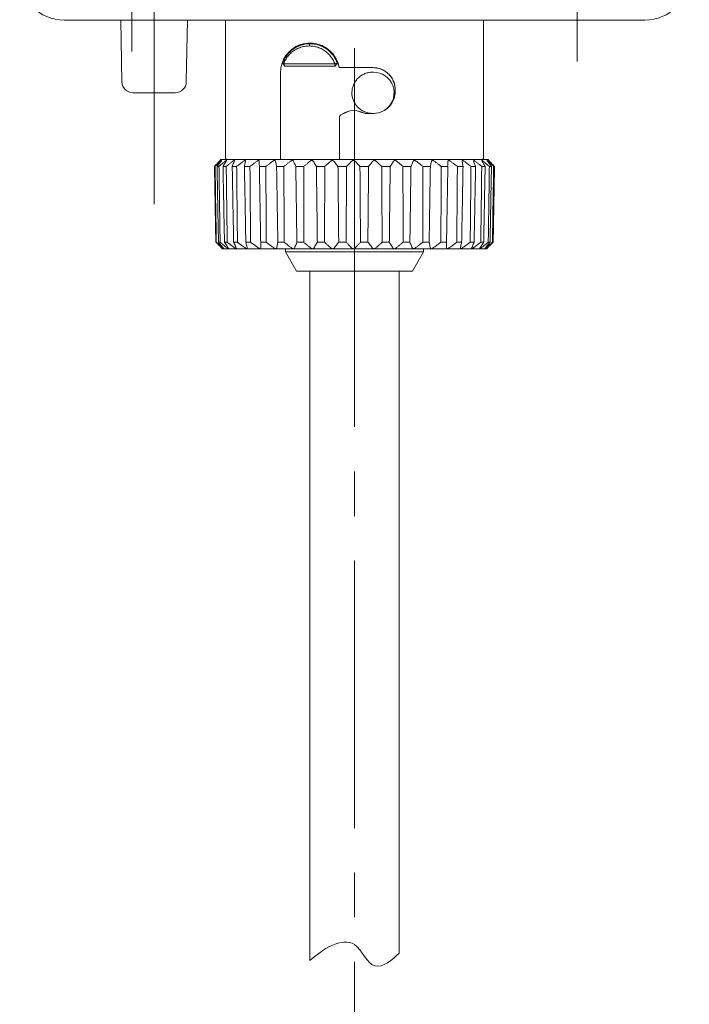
# Model space of a CAD drawing. Header units: millimetres. Extents: x 0 to 320, y 0 to 460.
# Tile 10 of 14: x 239 to 269, y 221 to 265. Entities that reach past the tile are written whole.
import ezdxf

# ---------------------------------------------------------------- set-up
doc = ezdxf.new("R2010")
doc.units = ezdxf.units.MM
doc.linetypes.add('대시 도트', pattern=[18, 12, -2, 2, -2])
doc.layers.get('0').update_dxf_attribs({"lineweight": 18})
doc.layers.add('실선 레이어', color=7, linetype='Continuous', lineweight=18)
doc.layers.add('중심선 레이어', color=1, linetype='대시 도트', lineweight=18)

msp = doc.modelspace()

# ---------------------------------------------------------------- linework, layer by layer
for p, q in [((266.674, 264.731), (240.595, 264.731)), ((243.14, 264.731), (243.189, 261.962)), ((246.08, 261.962), (246.129, 264.731)), ((247.834, 264.731), (247.834, 258.571)), ((259.434, 264.731), (259.434, 258.571)), ((250.452, 262.771), (252.752, 262.771)), ((250.503, 262.671), (252.766, 262.671)), ((252.86, 262.804), (252.766, 262.671)), ((252.943, 262.599), (252.947, 262.603)), ((250.306, 262.371), (250.306, 258.571)), ((250.312, 258.471), (250.312, 262.371)), ((254.492, 262.396), (254.445, 262.396)), ((245.58, 261.471), (243.689, 261.471)), ((255.462, 261.544), (255.462, 261.598)), ((255.466, 261.602), (255.466, 261.539)), ((252.963, 258.471), (252.963, 260.391)), ((252.967, 260.389), (252.967, 258.571)), ((247.372, 258.168), (247.345, 258.168)), ((247.548, 258.168), (247.46, 258.168)), ((247.637, 258.471), (247.584, 258.417)), ((247.637, 258.471), (247.969, 258.471)), ((247.874, 258.168), (247.728, 258.168)), ((247.975, 258.471), (247.969, 258.471)), ((248.067, 258.471), (247.975, 258.471)), ((250.307, 258.471), (248.067, 258.471)), ((248.341, 258.168), (248.142, 258.168)), ((248.939, 258.168), (248.69, 258.168)), ((249.653, 258.168), (249.36, 258.168)), ((250.465, 258.168), (250.136, 258.168)), ((250.307, 258.471), (250.308, 258.471)), ((250.308, 258.471), (252.966, 258.471)), ((251.355, 258.168), (250.998, 258.168)), ((252.301, 258.168), (251.924, 258.168)), ((253.279, 258.168), (252.893, 258.168)), ((252.967, 258.471), (252.966, 258.471)), ((259.202, 258.471), (252.967, 258.471)), ((254.267, 258.168), (253.88, 258.168)), ((255.239, 258.168), (254.861, 258.168)), ((256.171, 258.168), (255.812, 258.168)), ((257.041, 258.168), (256.709, 258.168)), ((257.827, 258.168), (257.53, 258.168)), ((258.51, 258.168), (258.256, 258.168)), ((259.073, 258.168), (258.867, 258.168)), ((259.293, 258.471), (259.202, 258.471)), ((259.3, 258.471), (259.293, 258.471)), ((259.3, 258.471), (259.632, 258.471)), ((259.502, 258.168), (259.35, 258.168)), ((259.685, 258.417), (259.632, 258.471)), ((259.786, 258.168), (259.692, 258.168)), ((259.919, 258.168), (259.885, 258.168)), ((247.405, 254.763), (247.428, 254.763)), ((247.524, 254.763), (247.598, 254.763)), ((247.793, 254.763), (247.917, 254.763)), ((248.206, 254.763), (248.377, 254.763)), ((248.753, 254.763), (248.966, 254.763)), ((249.42, 254.763), (249.67, 254.763)), ((250.191, 254.763), (250.472, 254.763)), ((251.046, 254.763), (251.352, 254.763)), ((251.966, 254.763), (252.288, 254.763)), ((252.926, 254.763), (253.256, 254.763)), ((253.904, 254.763), (254.235, 254.763)), ((254.875, 254.763), (255.198, 254.763)), ((255.816, 254.763), (256.123, 254.763)), ((256.703, 254.763), (256.987, 254.763)), ((257.514, 254.763), (257.768, 254.763)), ((258.23, 254.763), (258.447, 254.763)), ((258.833, 254.763), (259.008, 254.763)), ((259.307, 254.763), (259.437, 254.763)), ((259.642, 254.763), (259.723, 254.763)), ((259.829, 254.763), (259.858, 254.763)), ((247.682, 254.485), (247.697, 254.471)), ((247.697, 254.471), (247.747, 254.471)), ((247.763, 254.471), (247.955, 254.471)), ((247.974, 254.471), (248.303, 254.471)), ((248.325, 254.471), (248.781, 254.471)), ((248.806, 254.471), (249.392, 254.471)), ((249.406, 254.471), (250.094, 254.471)), ((250.111, 254.471), (250.884, 254.471)), ((250.534, 254.471), (250.534, 254.337)), ((250.534, 254.337), (251.034, 253.471)), ((250.534, 254.337), (256.734, 254.337)), ((250.902, 254.471), (251.741, 254.471)), ((251.76, 254.471), (252.644, 254.471)), ((252.665, 254.471), (253.572, 254.471)), ((253.593, 254.471), (254.502, 254.471)), ((254.522, 254.471), (255.41, 254.471)), ((255.43, 254.471), (256.275, 254.471)), ((256.234, 253.471), (256.734, 254.337)), ((256.293, 254.471), (257.074, 254.471)), ((256.734, 254.337), (256.734, 254.471)), ((257.091, 254.471), (257.789, 254.471)), ((257.804, 254.471), (258.402, 254.471)), ((258.428, 254.471), (258.897, 254.471)), ((258.921, 254.471), (259.262, 254.471)), ((259.284, 254.471), (259.489, 254.471)), ((259.512, 254.471), (259.572, 254.471)), ((259.572, 254.471), (259.587, 254.485)), ((251.034, 253.471), (253.634, 253.471)), ((251.634, 253.471), (251.634, 222.522)), ((253.634, 253.471), (256.234, 253.471)), ((255.634, 222.856), (255.634, 253.471))]:
    msp.add_line(p, q)
for points in [[(250.306, 262.371), (250.322, 262.572), (250.367, 262.768), (250.44, 262.951), (250.536, 263.119), (250.664, 263.279), (250.813, 263.416), (251.004, 263.542), (251.214, 263.633), (251.45, 263.689), (251.695, 263.701), (251.933, 263.668), (252.163, 263.593), (252.364, 263.485), (252.546, 263.343), (252.694, 263.178), (252.814, 262.99), (252.895, 262.802), (252.947, 262.603)], [(251.649, 263.697), (251.537, 263.694), (251.326, 263.66), (251.11, 263.588), (250.91, 263.48), (250.718, 263.326), (250.555, 263.137), (250.452, 262.964), (250.397, 262.84)], [(252.943, 262.599), (252.887, 262.813), (252.797, 263.014), (252.674, 263.197), (252.524, 263.357), (252.352, 263.488), (252.162, 263.589), (251.96, 263.657), (251.753, 263.692), (251.649, 263.697)], [(250.383, 262.8), (250.374, 262.774), (250.328, 262.576), (250.312, 262.371)], [(250.397, 262.84), (250.383, 262.8)], [(250.413, 262.795), (250.503, 262.671)], [(250.452, 262.771), (250.469, 262.737), (250.489, 262.699), (250.503, 262.671), (250.503, 262.671)], [(250.503, 262.671), (250.503, 262.671)], [(252.752, 262.771), (252.78, 262.781), (252.81, 262.791), (252.835, 262.799), (252.853, 262.803), (252.86, 262.804), (252.86, 262.804)], [(252.752, 262.771), (252.758, 262.728), (252.761, 262.703), (252.766, 262.671)], [(254.467, 262.603), (254.637, 262.589), (254.8, 262.546), (254.954, 262.476), (255.094, 262.381), (255.217, 262.263), (255.319, 262.124), (255.396, 261.971), (255.445, 261.807), (255.466, 261.602)], [(254.487, 262.396), (254.482, 262.396), (254.464, 262.395)], [(254.61, 260.553), (254.707, 260.571), (254.841, 260.615), (254.967, 260.679), (255.082, 260.761), (255.183, 260.86), (255.267, 260.973), (255.334, 261.098), (255.381, 261.231), (255.407, 261.371), (255.411, 261.512), (255.394, 261.653), (255.356, 261.79), (255.297, 261.919), (255.219, 262.038), (255.124, 262.143), (255.014, 262.232), (254.892, 262.304), (254.76, 262.355), (254.622, 262.386), (254.487, 262.396)], [(255.466, 261.539), (255.452, 261.375), (255.413, 261.217), (255.348, 261.067), (255.26, 260.931), (255.149, 260.808), (255.02, 260.705), (254.87, 260.623), (254.709, 260.568), (254.467, 260.538)], [(253.963, 260.591), (253.708, 260.669), (253.441, 260.658), (253.248, 260.591)], [(253.963, 260.596), (253.708, 260.674), (253.441, 260.663), (253.249, 260.596)], [(253.962, 260.594), (254.122, 260.546), (254.184, 260.542)], [(254.186, 260.538), (254.021, 260.565), (253.962, 260.589)], [(253.963, 260.591), (253.963, 260.596)]]:
    msp.add_lwpolyline(points)
for centre, radius, start, end in [((240.595, 266.731), 2, 180.0044, 269.9956), ((266.674, 266.731), 2, 270.0044, 359.9956), ((243.689, 261.971), 0.5, 181, 270), ((245.58, 261.971), 0.5, 270, 359)]:
    msp.add_arc(centre, radius, start, end)
for centre, major_axis, ratio, start_param, end_param in [((251.64, 263.571), (0.0005, 0.1), 0.326894, 0.000009, 1.572407), ((253.634, 262.571), (5.5, 0), 0.005236, 1.419603, 1.696823), ((253.634, 262.571), (-6.3, 0), 0.005236, 4.579825, 4.821765), ((253.634, 260.571), (-5.5, 0), 0.005236, 1.67094, 1.721979)]:
    msp.add_ellipse(centre, major_axis=major_axis, ratio=ratio, start_param=start_param, end_param=end_param)
for points in [[(250.409, 262.804), (250.421, 262.837), (250.447, 262.904), (250.496, 263.002), (250.554, 263.096), (250.621, 263.187), (250.697, 263.273), (250.781, 263.353), (250.872, 263.426), (250.971, 263.491), (251.075, 263.546), (251.184, 263.592), (251.296, 263.628), (251.41, 263.653), (251.526, 263.668), (251.603, 263.671), (251.641, 263.671)], [(250.452, 262.771), (250.463, 262.801), (250.487, 262.861), (250.532, 262.95), (250.585, 263.036), (250.647, 263.12), (250.717, 263.199), (250.796, 263.273), (250.882, 263.341), (250.974, 263.402), (251.073, 263.454), (251.175, 263.497), (251.281, 263.53), (251.39, 263.554), (251.499, 263.568), (251.571, 263.571), (251.608, 263.571)], [(251.608, 263.571), (251.644, 263.57), (251.717, 263.567), (251.824, 263.552), (251.93, 263.528), (252.032, 263.495), (252.131, 263.454), (252.225, 263.404), (252.314, 263.347), (252.398, 263.282), (252.475, 263.21), (252.546, 263.133), (252.61, 263.049), (252.666, 262.96), (252.714, 262.867), (252.74, 262.803), (252.752, 262.771)], [(251.641, 263.671), (251.679, 263.67), (251.756, 263.667), (251.87, 263.651), (251.982, 263.625), (252.09, 263.59), (252.195, 263.546), (252.295, 263.492), (252.39, 263.431), (252.479, 263.361), (252.562, 263.283), (252.638, 263.199), (252.707, 263.108), (252.767, 263.012), (252.819, 262.91), (252.847, 262.84), (252.86, 262.804)], [(255.462, 261.598), (255.462, 261.637), (255.457, 261.715), (255.437, 261.83), (255.402, 261.944), (255.354, 262.054), (255.293, 262.158), (255.219, 262.255), (255.133, 262.343), (255.037, 262.42), (254.932, 262.484), (254.82, 262.535), (254.703, 262.572), (254.584, 262.594), (254.503, 262.599), (254.463, 262.599)], [(252.963, 260.391), (252.963, 260.399), (252.965, 260.413), (252.972, 260.434), (252.983, 260.453), (252.999, 260.469), (253.012, 260.477), (253.018, 260.481)], [(253.023, 260.478), (253.016, 260.475), (253.003, 260.467), (252.988, 260.451), (252.976, 260.432), (252.969, 260.411), (252.967, 260.396), (252.967, 260.389)], [(253.018, 260.481), (253.095, 260.519), (253.172, 260.557), (253.249, 260.596)], [(253.248, 260.591), (253.173, 260.553), (253.098, 260.516), (253.023, 260.478)], [(254.467, 260.538), (254.435, 260.538), (254.371, 260.538), (254.278, 260.538), (254.216, 260.538), (254.186, 260.538)], [(254.463, 260.542), (254.47, 260.542), (254.478, 260.542), (254.485, 260.543)], [(254.485, 260.543), (254.495, 260.543), (254.504, 260.543), (254.514, 260.544)], [(247.834, 258.571), (247.834, 258.563), (247.836, 258.548), (247.844, 258.527), (247.856, 258.508), (247.872, 258.492), (247.891, 258.48), (247.912, 258.472), (247.927, 258.471), (247.934, 258.471)], [(250.307, 258.471), (250.307, 258.471), (250.307, 258.472), (250.307, 258.479), (250.307, 258.489), (250.307, 258.503), (250.307, 258.518), (250.307, 258.535), (250.306, 258.553), (250.306, 258.565), (250.306, 258.571)], [(252.967, 258.571), (252.967, 258.563), (252.967, 258.548), (252.967, 258.527), (252.967, 258.508), (252.967, 258.492), (252.967, 258.48), (252.967, 258.472), (252.967, 258.471), (252.967, 258.471)], [(259.434, 258.571), (259.434, 258.563), (259.433, 258.548), (259.425, 258.527), (259.413, 258.508), (259.397, 258.492), (259.378, 258.48), (259.357, 258.472), (259.342, 258.471), (259.334, 258.471)], [(247.345, 258.168), (247.37, 258.195), (247.422, 258.249), (247.497, 258.328), (247.546, 258.378), (247.57, 258.403)], [(247.405, 254.763), (247.398, 255.139), (247.385, 255.893), (247.365, 257.029), (247.351, 257.788), (247.345, 258.168)], [(247.627, 258.403), (247.599, 258.378), (247.544, 258.327), (247.459, 258.249), (247.401, 258.195), (247.372, 258.168)], [(247.372, 258.168), (247.378, 257.788), (247.391, 257.029), (247.409, 255.893), (247.422, 255.139), (247.428, 254.763)], [(247.46, 258.168), (247.482, 258.195), (247.524, 258.249), (247.587, 258.328), (247.628, 258.378), (247.648, 258.403)], [(247.524, 254.763), (247.517, 255.139), (247.503, 255.893), (247.482, 257.029), (247.467, 257.788), (247.46, 258.168)], [(247.83, 258.403), (247.8, 258.378), (247.738, 258.327), (247.644, 258.249), (247.58, 258.195), (247.548, 258.168)], [(247.548, 258.168), (247.553, 257.788), (247.565, 257.029), (247.582, 255.893), (247.593, 255.139), (247.598, 254.763)], [(247.728, 258.168), (247.745, 258.195), (247.778, 258.249), (247.826, 258.328), (247.857, 258.378), (247.873, 258.403)], [(247.793, 254.763), (247.786, 255.139), (247.772, 255.893), (247.75, 257.029), (247.735, 257.788), (247.728, 258.168)], [(248.176, 258.403), (248.144, 258.378), (248.078, 258.327), (247.977, 258.249), (247.908, 258.195), (247.874, 258.168)], [(247.874, 258.168), (247.878, 257.788), (247.888, 257.029), (247.903, 255.893), (247.913, 255.139), (247.917, 254.763)], [(248.142, 258.168), (248.153, 258.195), (248.175, 258.249), (248.208, 258.328), (248.229, 258.378), (248.239, 258.403)], [(248.206, 254.763), (248.199, 255.139), (248.185, 255.893), (248.163, 257.029), (248.149, 257.788), (248.142, 258.168)], [(248.657, 258.403), (248.623, 258.378), (248.554, 258.327), (248.449, 258.249), (248.378, 258.195), (248.341, 258.168)], [(248.341, 258.168), (248.345, 257.788), (248.353, 257.029), (248.365, 255.893), (248.373, 255.139), (248.377, 254.763)], [(248.69, 258.168), (248.696, 258.195), (248.707, 258.249), (248.723, 258.328), (248.734, 258.378), (248.739, 258.403)], [(248.753, 254.763), (248.746, 255.139), (248.732, 255.893), (248.711, 257.029), (248.697, 257.788), (248.69, 258.168)], [(249.26, 258.403), (249.225, 258.378), (249.156, 258.327), (249.049, 258.249), (248.976, 258.195), (248.939, 258.168)], [(248.939, 258.168), (248.942, 257.788), (248.948, 257.029), (248.957, 255.893), (248.963, 255.139), (248.966, 254.763)], [(249.359, 258.403), (249.359, 258.407), (249.358, 258.413), (249.355, 258.421), (249.349, 258.427), (249.343, 258.43), (249.335, 258.432), (249.325, 258.432), (249.315, 258.43), (249.303, 258.427), (249.29, 258.421), (249.276, 258.413), (249.265, 258.407), (249.26, 258.403)], [(249.36, 258.168), (249.36, 258.195), (249.36, 258.249), (249.359, 258.328), (249.359, 258.378), (249.359, 258.403)], [(249.42, 254.763), (249.413, 255.139), (249.4, 255.893), (249.38, 257.029), (249.367, 257.788), (249.36, 258.168)], [(249.971, 258.403), (249.937, 258.378), (249.868, 258.327), (249.762, 258.249), (249.69, 258.195), (249.653, 258.168)], [(249.653, 258.168), (249.655, 257.788), (249.659, 257.029), (249.665, 255.893), (249.668, 255.139), (249.67, 254.763)], [(250.084, 258.403), (250.084, 258.407), (250.081, 258.413), (250.075, 258.421), (250.068, 258.427), (250.06, 258.43), (250.05, 258.432), (250.039, 258.432), (250.028, 258.43), (250.015, 258.427), (250.001, 258.421), (249.987, 258.413), (249.976, 258.407), (249.971, 258.403)], [(250.136, 258.168), (250.13, 258.195), (250.118, 258.249), (250.101, 258.328), (250.09, 258.378), (250.084, 258.403)], [(250.191, 254.763), (250.185, 255.139), (250.173, 255.893), (250.154, 257.029), (250.142, 257.788), (250.136, 258.168)], [(250.772, 258.403), (250.739, 258.378), (250.672, 258.327), (250.57, 258.249), (250.5, 258.195), (250.465, 258.168)], [(250.465, 258.168), (250.466, 257.788), (250.467, 257.029), (250.47, 255.893), (250.471, 255.139), (250.472, 254.763)], [(250.897, 258.403), (250.896, 258.407), (250.891, 258.413), (250.884, 258.421), (250.875, 258.427), (250.865, 258.43), (250.854, 258.432), (250.842, 258.432), (250.829, 258.43), (250.816, 258.427), (250.802, 258.421), (250.787, 258.413), (250.777, 258.407), (250.772, 258.403)], [(250.998, 258.168), (250.986, 258.195), (250.963, 258.249), (250.93, 258.328), (250.908, 258.378), (250.897, 258.403)], [(251.046, 254.763), (251.041, 255.139), (251.03, 255.893), (251.014, 257.029), (251.003, 257.788), (250.998, 258.168)], [(251.355, 258.168), (251.354, 257.788), (251.354, 257.029), (251.353, 255.893), (251.352, 255.139), (251.352, 254.763)], [(251.643, 258.403), (251.612, 258.378), (251.55, 258.327), (251.453, 258.249), (251.388, 258.195), (251.355, 258.168)], [(251.777, 258.403), (251.775, 258.407), (251.769, 258.413), (251.76, 258.421), (251.749, 258.427), (251.738, 258.43), (251.726, 258.432), (251.713, 258.432), (251.7, 258.43), (251.687, 258.427), (251.673, 258.421), (251.658, 258.413), (251.648, 258.407), (251.643, 258.403)], [(251.924, 258.168), (251.907, 258.195), (251.874, 258.249), (251.825, 258.328), (251.793, 258.378), (251.777, 258.403)], [(251.966, 254.763), (251.961, 255.139), (251.952, 255.893), (251.938, 257.029), (251.929, 257.788), (251.924, 258.168)], [(252.301, 258.168), (252.299, 257.788), (252.296, 257.029), (252.292, 255.893), (252.289, 255.139), (252.288, 254.763)], [(252.564, 258.403), (252.536, 258.378), (252.478, 258.327), (252.391, 258.249), (252.331, 258.195), (252.301, 258.168)], [(252.703, 258.403), (252.7, 258.407), (252.693, 258.413), (252.682, 258.421), (252.67, 258.427), (252.658, 258.43), (252.645, 258.432), (252.632, 258.432), (252.619, 258.43), (252.605, 258.427), (252.591, 258.421), (252.577, 258.413), (252.568, 258.407), (252.564, 258.403)], [(252.893, 258.168), (252.871, 258.195), (252.828, 258.249), (252.765, 258.328), (252.724, 258.378), (252.703, 258.403)], [(252.926, 254.763), (252.922, 255.139), (252.915, 255.893), (252.904, 257.029), (252.897, 257.788), (252.893, 258.168)], [(253.279, 258.168), (253.277, 257.788), (253.272, 257.029), (253.264, 255.893), (253.259, 255.139), (253.256, 254.763)], [(253.511, 258.403), (253.486, 258.378), (253.436, 258.327), (253.359, 258.249), (253.306, 258.195), (253.279, 258.168)], [(253.652, 258.403), (253.648, 258.407), (253.64, 258.413), (253.628, 258.421), (253.615, 258.427), (253.602, 258.43), (253.588, 258.432), (253.575, 258.432), (253.562, 258.43), (253.549, 258.427), (253.536, 258.421), (253.523, 258.413), (253.515, 258.407), (253.511, 258.403)], [(253.88, 258.168), (253.854, 258.195), (253.802, 258.249), (253.726, 258.328), (253.677, 258.378), (253.652, 258.403)], [(253.904, 254.763), (253.901, 255.139), (253.896, 255.893), (253.888, 257.029), (253.883, 257.788), (253.88, 258.168)], [(254.267, 258.168), (254.263, 257.788), (254.256, 257.029), (254.245, 255.893), (254.238, 255.139), (254.235, 254.763)], [(254.461, 258.403), (254.44, 258.378), (254.398, 258.327), (254.333, 258.249), (254.289, 258.195), (254.267, 258.168)], [(254.601, 258.403), (254.596, 258.407), (254.587, 258.413), (254.574, 258.421), (254.56, 258.427), (254.546, 258.43), (254.533, 258.432), (254.52, 258.432), (254.507, 258.43), (254.495, 258.427), (254.483, 258.421), (254.471, 258.413), (254.464, 258.407), (254.461, 258.403)], [(254.861, 258.168), (254.831, 258.195), (254.772, 258.249), (254.685, 258.328), (254.629, 258.378), (254.601, 258.403)], [(254.875, 254.763), (254.873, 255.139), (254.87, 255.893), (254.866, 257.029), (254.862, 257.788), (254.861, 258.168)], [(255.239, 258.168), (255.234, 257.788), (255.225, 257.029), (255.212, 255.893), (255.203, 255.139), (255.198, 254.763)], [(255.39, 258.403), (255.374, 258.378), (255.341, 258.327), (255.291, 258.249), (255.256, 258.195), (255.239, 258.168)], [(255.525, 258.403), (255.521, 258.407), (255.511, 258.413), (255.496, 258.421), (255.482, 258.427), (255.469, 258.43), (255.456, 258.432), (255.443, 258.432), (255.431, 258.43), (255.419, 258.427), (255.409, 258.421), (255.399, 258.413), (255.393, 258.407), (255.39, 258.403)], [(255.812, 258.168), (255.779, 258.195), (255.714, 258.249), (255.618, 258.328), (255.556, 258.378), (255.525, 258.403)], [(255.816, 254.763), (255.815, 255.139), (255.814, 255.893), (255.813, 257.029), (255.812, 257.788), (255.812, 258.168)], [(256.171, 258.168), (256.166, 257.788), (256.155, 257.029), (256.139, 255.893), (256.129, 255.139), (256.123, 254.763)], [(256.277, 258.403), (256.265, 258.378), (256.243, 258.327), (256.207, 258.249), (256.183, 258.195), (256.171, 258.168)], [(256.403, 258.403), (256.398, 258.407), (256.388, 258.413), (256.373, 258.421), (256.359, 258.427), (256.346, 258.43), (256.333, 258.432), (256.321, 258.432), (256.31, 258.43), (256.3, 258.427), (256.291, 258.421), (256.283, 258.413), (256.279, 258.407), (256.277, 258.403)], [(256.709, 258.168), (256.674, 258.195), (256.604, 258.249), (256.503, 258.328), (256.436, 258.378), (256.403, 258.403)], [(256.703, 254.763), (256.703, 255.139), (256.705, 255.893), (256.707, 257.029), (256.708, 257.788), (256.709, 258.168)], [(257.041, 258.168), (257.035, 257.788), (257.023, 257.029), (257.005, 255.893), (256.993, 255.139), (256.987, 254.763)], [(257.098, 258.403), (257.092, 258.378), (257.08, 258.327), (257.061, 258.249), (257.048, 258.195), (257.041, 258.168)], [(257.213, 258.403), (257.208, 258.407), (257.197, 258.413), (257.183, 258.421), (257.169, 258.427), (257.156, 258.43), (257.145, 258.432), (257.134, 258.432), (257.124, 258.43), (257.115, 258.427), (257.108, 258.421), (257.102, 258.413), (257.099, 258.407), (257.098, 258.403)], [(257.53, 258.168), (257.494, 258.195), (257.422, 258.249), (257.316, 258.328), (257.247, 258.378), (257.213, 258.403)], [(257.514, 254.763), (257.516, 255.139), (257.519, 255.893), (257.525, 257.029), (257.528, 257.788), (257.53, 258.168)], [(257.827, 258.168), (257.821, 257.788), (257.807, 257.029), (257.788, 255.893), (257.775, 255.139), (257.768, 254.763)], [(257.834, 258.403), (257.833, 258.378), (257.832, 258.327), (257.83, 258.249), (257.828, 258.195), (257.827, 258.168)], [(257.935, 258.403), (257.93, 258.407), (257.919, 258.413), (257.905, 258.421), (257.892, 258.427), (257.88, 258.43), (257.869, 258.432), (257.86, 258.432), (257.852, 258.43), (257.845, 258.427), (257.839, 258.421), (257.835, 258.413), (257.834, 258.407), (257.834, 258.403)], [(258.256, 258.168), (258.219, 258.195), (258.146, 258.249), (258.039, 258.328), (257.969, 258.378), (257.935, 258.403)], [(258.23, 254.763), (258.233, 255.139), (258.238, 255.893), (258.247, 257.029), (258.253, 257.788), (258.256, 258.168)], [(258.51, 258.168), (258.503, 257.788), (258.489, 257.029), (258.468, 255.893), (258.454, 255.139), (258.447, 254.763)], [(258.466, 258.412), (258.466, 258.41), (258.466, 258.406), (258.467, 258.403)], [(258.467, 258.403), (258.471, 258.378), (258.481, 258.327), (258.495, 258.249), (258.505, 258.195), (258.51, 258.168)], [(258.867, 258.168), (258.831, 258.195), (258.759, 258.249), (258.654, 258.328), (258.585, 258.378), (258.551, 258.403)], [(258.833, 254.763), (258.836, 255.139), (258.844, 255.893), (258.856, 257.029), (258.864, 257.788), (258.867, 258.168)], [(258.98, 258.403), (258.99, 258.378), (259.011, 258.327), (259.041, 258.249), (259.062, 258.195), (259.073, 258.168)], [(259.073, 258.168), (259.066, 257.788), (259.051, 257.029), (259.03, 255.893), (259.015, 255.139), (259.008, 254.763)], [(259.35, 258.168), (259.315, 258.195), (259.246, 258.249), (259.145, 258.328), (259.078, 258.378), (259.046, 258.403)], [(259.307, 254.763), (259.312, 255.139), (259.322, 255.893), (259.336, 257.029), (259.345, 257.788), (259.35, 258.168)], [(259.362, 258.403), (259.377, 258.378), (259.408, 258.327), (259.454, 258.249), (259.486, 258.195), (259.502, 258.168)], [(259.692, 258.168), (259.66, 258.195), (259.595, 258.249), (259.5, 258.328), (259.438, 258.378), (259.407, 258.403)], [(259.502, 258.168), (259.495, 257.788), (259.48, 257.029), (259.458, 255.893), (259.444, 255.139), (259.437, 254.763)], [(259.597, 258.411), (259.599, 258.409), (259.601, 258.406), (259.603, 258.403)], [(259.603, 258.403), (259.623, 258.378), (259.663, 258.327), (259.724, 258.249), (259.765, 258.195), (259.786, 258.168)], [(259.885, 258.168), (259.856, 258.195), (259.797, 258.249), (259.711, 258.328), (259.655, 258.378), (259.627, 258.403)], [(259.642, 254.763), (259.648, 255.139), (259.659, 255.893), (259.676, 257.029), (259.687, 257.788), (259.692, 258.168)], [(259.697, 258.403), (259.694, 258.406), (259.687, 258.413), (259.68, 258.421), (259.675, 258.426), (259.671, 258.43), (259.67, 258.432), (259.669, 258.432), (259.669, 258.432)], [(259.697, 258.403), (259.721, 258.378), (259.769, 258.327), (259.843, 258.249), (259.894, 258.195), (259.919, 258.168)], [(259.924, 258.168), (259.898, 258.195), (259.847, 258.249), (259.772, 258.328), (259.723, 258.378), (259.699, 258.403)], [(259.786, 258.168), (259.779, 257.788), (259.765, 257.029), (259.744, 255.893), (259.73, 255.139), (259.723, 254.763)], [(259.829, 254.763), (259.836, 255.139), (259.848, 255.893), (259.867, 257.029), (259.879, 257.788), (259.885, 258.168)], [(259.919, 258.168), (259.912, 257.788), (259.899, 257.029), (259.879, 255.893), (259.865, 255.139), (259.858, 254.763)], [(259.864, 254.763), (259.871, 255.139), (259.884, 255.893), (259.904, 257.029), (259.918, 257.788), (259.924, 258.168)], [(247.667, 254.5), (247.639, 254.528), (247.582, 254.584), (247.495, 254.671), (247.435, 254.732), (247.405, 254.763)], [(247.428, 254.763), (247.462, 254.732), (247.529, 254.671), (247.627, 254.584), (247.691, 254.528), (247.722, 254.5)], [(247.743, 254.5), (247.72, 254.528), (247.672, 254.584), (247.599, 254.671), (247.549, 254.732), (247.524, 254.763)], [(247.598, 254.763), (247.636, 254.732), (247.71, 254.671), (247.817, 254.584), (247.887, 254.528), (247.922, 254.5)], [(247.965, 254.5), (247.946, 254.528), (247.909, 254.584), (247.852, 254.671), (247.813, 254.732), (247.793, 254.763)], [(247.917, 254.763), (247.957, 254.732), (248.036, 254.671), (248.151, 254.584), (248.226, 254.528), (248.262, 254.5)], [(248.326, 254.5), (248.313, 254.528), (248.287, 254.584), (248.247, 254.671), (248.22, 254.732), (248.206, 254.763)], [(248.377, 254.763), (248.419, 254.732), (248.5, 254.671), (248.62, 254.584), (248.697, 254.528), (248.735, 254.5)], [(248.817, 254.5), (248.811, 254.528), (248.797, 254.584), (248.775, 254.671), (248.76, 254.732), (248.753, 254.763)], [(248.966, 254.763), (249.008, 254.732), (249.091, 254.671), (249.212, 254.584), (249.29, 254.528), (249.329, 254.5)], [(249.428, 254.5), (249.427, 254.528), (249.425, 254.584), (249.423, 254.671), (249.421, 254.732), (249.42, 254.763)], [(249.67, 254.763), (249.712, 254.732), (249.793, 254.671), (249.912, 254.584), (249.99, 254.528), (250.028, 254.5)], [(250.142, 254.5), (250.147, 254.528), (250.158, 254.584), (250.174, 254.671), (250.185, 254.732), (250.191, 254.763)], [(250.472, 254.763), (250.512, 254.732), (250.59, 254.671), (250.705, 254.584), (250.78, 254.528), (250.816, 254.5)], [(250.942, 254.5), (250.953, 254.528), (250.976, 254.584), (251.01, 254.671), (251.034, 254.732), (251.046, 254.763)], [(251.352, 254.763), (251.389, 254.732), (251.463, 254.671), (251.57, 254.584), (251.64, 254.528), (251.674, 254.5)], [(251.808, 254.5), (251.825, 254.528), (251.859, 254.584), (251.911, 254.671), (251.947, 254.732), (251.966, 254.763)], [(252.288, 254.763), (252.321, 254.732), (252.388, 254.671), (252.485, 254.584), (252.549, 254.528), (252.58, 254.5)], [(252.719, 254.5), (252.741, 254.528), (252.786, 254.584), (252.855, 254.671), (252.902, 254.732), (252.926, 254.763)], [(253.256, 254.763), (253.286, 254.732), (253.344, 254.671), (253.429, 254.584), (253.484, 254.528), (253.512, 254.5)], [(253.653, 254.5), (253.68, 254.528), (253.734, 254.584), (253.818, 254.671), (253.875, 254.732), (253.904, 254.763)], [(254.235, 254.763), (254.259, 254.732), (254.308, 254.671), (254.378, 254.584), (254.424, 254.528), (254.447, 254.5)], [(254.586, 254.5), (254.617, 254.528), (254.68, 254.584), (254.776, 254.671), (254.842, 254.732), (254.875, 254.763)], [(255.198, 254.763), (255.217, 254.732), (255.254, 254.671), (255.309, 254.584), (255.344, 254.528), (255.361, 254.5)], [(255.496, 254.5), (255.53, 254.528), (255.6, 254.584), (255.706, 254.671), (255.779, 254.732), (255.816, 254.763)], [(256.123, 254.763), (256.136, 254.732), (256.161, 254.671), (256.198, 254.584), (256.222, 254.528), (256.234, 254.5)], [(256.36, 254.5), (256.397, 254.528), (256.471, 254.584), (256.585, 254.671), (256.663, 254.732), (256.703, 254.763)], [(256.987, 254.763), (256.993, 254.732), (257.006, 254.671), (257.024, 254.584), (257.036, 254.528), (257.042, 254.5)], [(257.157, 254.5), (257.195, 254.528), (257.273, 254.584), (257.391, 254.671), (257.473, 254.732), (257.514, 254.763)], [(257.768, 254.763), (257.768, 254.732), (257.768, 254.671), (257.767, 254.584), (257.767, 254.528), (257.767, 254.5)], [(257.868, 254.5), (257.906, 254.528), (257.985, 254.584), (258.105, 254.671), (258.188, 254.732), (258.23, 254.763)], [(258.447, 254.763), (258.441, 254.732), (258.427, 254.671), (258.408, 254.584), (258.396, 254.528), (258.389, 254.5)], [(258.473, 254.5), (258.512, 254.528), (258.59, 254.584), (258.709, 254.671), (258.791, 254.732), (258.833, 254.763)], [(259.008, 254.763), (258.995, 254.732), (258.969, 254.671), (258.932, 254.584), (258.907, 254.528), (258.895, 254.5)], [(258.96, 254.5), (258.997, 254.528), (259.072, 254.584), (259.188, 254.671), (259.267, 254.732), (259.307, 254.763)], [(259.437, 254.763), (259.418, 254.732), (259.38, 254.671), (259.325, 254.584), (259.289, 254.528), (259.271, 254.5)], [(259.316, 254.5), (259.351, 254.528), (259.421, 254.584), (259.53, 254.671), (259.605, 254.732), (259.642, 254.763)], [(259.723, 254.763), (259.698, 254.732), (259.649, 254.671), (259.578, 254.584), (259.531, 254.528), (259.508, 254.5)], [(259.532, 254.5), (259.563, 254.528), (259.628, 254.584), (259.727, 254.671), (259.795, 254.732), (259.829, 254.763)], [(259.858, 254.763), (259.829, 254.732), (259.77, 254.671), (259.684, 254.584), (259.628, 254.528), (259.601, 254.5)], [(259.602, 254.5), (259.63, 254.528), (259.687, 254.584), (259.774, 254.671), (259.834, 254.732), (259.864, 254.763)], [(247.743, 254.5), (247.746, 254.496), (247.752, 254.489), (247.758, 254.482), (247.761, 254.476), (247.763, 254.472), (247.763, 254.471), (247.763, 254.471)], [(247.968, 254.471), (247.967, 254.471), (247.963, 254.472), (247.956, 254.476), (247.947, 254.482), (247.936, 254.489), (247.927, 254.496), (247.922, 254.5)], [(248.316, 254.471), (248.314, 254.471), (248.309, 254.472), (248.3, 254.476), (248.289, 254.482), (248.277, 254.489), (248.268, 254.496), (248.262, 254.5)], [(248.794, 254.471), (248.792, 254.471), (248.786, 254.472), (248.776, 254.476), (248.764, 254.482), (248.751, 254.489), (248.741, 254.496), (248.735, 254.5)], [(249.392, 254.471), (249.389, 254.471), (249.382, 254.472), (249.371, 254.476), (249.358, 254.482), (249.344, 254.489), (249.334, 254.496), (249.329, 254.5)], [(249.406, 254.471), (249.402, 254.471), (249.397, 254.471), (249.392, 254.471)], [(249.428, 254.5), (249.428, 254.496), (249.427, 254.489), (249.424, 254.482), (249.42, 254.476), (249.414, 254.472), (249.409, 254.471), (249.406, 254.471)], [(250.094, 254.471), (250.091, 254.471), (250.083, 254.472), (250.071, 254.476), (250.058, 254.482), (250.044, 254.489), (250.033, 254.496), (250.028, 254.5)], [(250.111, 254.471), (250.106, 254.471), (250.1, 254.471), (250.094, 254.471)], [(250.142, 254.5), (250.141, 254.496), (250.139, 254.489), (250.134, 254.482), (250.127, 254.476), (250.12, 254.472), (250.114, 254.471), (250.111, 254.471)], [(250.884, 254.471), (250.88, 254.471), (250.872, 254.472), (250.859, 254.476), (250.846, 254.482), (250.831, 254.489), (250.821, 254.496), (250.816, 254.5)], [(250.902, 254.471), (250.896, 254.471), (250.89, 254.471), (250.884, 254.471)], [(250.942, 254.5), (250.94, 254.496), (250.936, 254.489), (250.929, 254.482), (250.921, 254.476), (250.912, 254.472), (250.905, 254.471), (250.902, 254.471)], [(251.741, 254.471), (251.737, 254.471), (251.728, 254.472), (251.716, 254.476), (251.702, 254.482), (251.688, 254.489), (251.679, 254.496), (251.674, 254.5)], [(251.76, 254.471), (251.754, 254.471), (251.747, 254.471), (251.741, 254.471)], [(251.808, 254.5), (251.806, 254.496), (251.8, 254.489), (251.792, 254.482), (251.782, 254.476), (251.771, 254.472), (251.764, 254.471), (251.76, 254.471)], [(252.644, 254.471), (252.64, 254.471), (252.632, 254.472), (252.619, 254.476), (252.606, 254.482), (252.593, 254.489), (252.584, 254.496), (252.58, 254.5)], [(252.665, 254.471), (252.658, 254.471), (252.651, 254.471), (252.644, 254.471)], [(252.719, 254.5), (252.716, 254.496), (252.71, 254.489), (252.699, 254.482), (252.688, 254.476), (252.676, 254.472), (252.669, 254.471), (252.665, 254.471)], [(253.572, 254.471), (253.568, 254.471), (253.56, 254.472), (253.548, 254.476), (253.535, 254.482), (253.523, 254.489), (253.515, 254.496), (253.512, 254.5)], [(253.593, 254.471), (253.586, 254.471), (253.579, 254.471), (253.572, 254.471)], [(253.653, 254.5), (253.649, 254.496), (253.642, 254.489), (253.63, 254.482), (253.617, 254.476), (253.605, 254.472), (253.597, 254.471), (253.593, 254.471)], [(254.502, 254.471), (254.498, 254.471), (254.49, 254.472), (254.479, 254.476), (254.467, 254.482), (254.456, 254.489), (254.45, 254.496), (254.447, 254.5)], [(254.522, 254.471), (254.515, 254.471), (254.509, 254.471), (254.502, 254.471)], [(254.586, 254.5), (254.582, 254.496), (254.574, 254.489), (254.56, 254.482), (254.547, 254.476), (254.535, 254.472), (254.526, 254.471), (254.522, 254.471)], [(255.41, 254.471), (255.406, 254.471), (255.399, 254.472), (255.388, 254.476), (255.378, 254.482), (255.369, 254.489), (255.364, 254.496), (255.361, 254.5)], [(255.43, 254.471), (255.423, 254.471), (255.417, 254.471), (255.41, 254.471)], [(255.496, 254.5), (255.492, 254.496), (255.482, 254.489), (255.468, 254.482), (255.455, 254.476), (255.442, 254.472), (255.434, 254.471), (255.43, 254.471)], [(256.275, 254.471), (256.271, 254.471), (256.265, 254.472), (256.255, 254.476), (256.247, 254.482), (256.239, 254.489), (256.235, 254.496), (256.234, 254.5)], [(256.293, 254.471), (256.287, 254.471), (256.281, 254.471), (256.275, 254.471)], [(256.36, 254.5), (256.355, 254.496), (256.345, 254.489), (256.331, 254.482), (256.318, 254.476), (256.305, 254.472), (256.297, 254.471), (256.293, 254.471)], [(257.074, 254.471), (257.071, 254.471), (257.065, 254.472), (257.058, 254.476), (257.051, 254.482), (257.045, 254.489), (257.043, 254.496), (257.042, 254.5)], [(257.091, 254.471), (257.085, 254.471), (257.079, 254.471), (257.074, 254.471)], [(257.157, 254.5), (257.152, 254.496), (257.142, 254.489), (257.128, 254.482), (257.114, 254.476), (257.102, 254.472), (257.095, 254.471), (257.091, 254.471)], [(257.789, 254.471), (257.786, 254.471), (257.782, 254.472), (257.775, 254.476), (257.771, 254.482), (257.767, 254.489), (257.767, 254.496), (257.767, 254.5)], [(257.804, 254.471), (257.798, 254.471), (257.793, 254.471), (257.789, 254.471)], [(257.868, 254.5), (257.862, 254.496), (257.852, 254.489), (257.838, 254.482), (257.825, 254.476), (257.814, 254.472), (257.807, 254.471), (257.804, 254.471)], [(258.388, 254.49), (258.388, 254.493), (258.389, 254.496), (258.389, 254.5)], [(258.473, 254.5), (258.468, 254.496), (258.458, 254.489), (258.445, 254.482), (258.433, 254.476), (258.423, 254.472), (258.417, 254.471), (258.414, 254.471)], [(258.96, 254.5), (258.955, 254.496), (258.946, 254.489), (258.933, 254.482), (258.923, 254.476), (258.914, 254.472), (258.908, 254.471), (258.906, 254.471)], [(259.316, 254.5), (259.311, 254.496), (259.302, 254.489), (259.291, 254.482), (259.282, 254.476), (259.274, 254.472), (259.271, 254.471), (259.269, 254.471)], [(259.489, 254.471), (259.489, 254.471), (259.489, 254.472), (259.491, 254.476), (259.494, 254.482), (259.5, 254.489), (259.505, 254.496), (259.508, 254.5)], [(259.572, 254.471), (259.572, 254.471), (259.574, 254.472), (259.577, 254.476), (259.583, 254.482), (259.591, 254.489), (259.597, 254.496), (259.601, 254.5)]]:
    msp.add_open_spline(points, degree=3)
for points, knots in [([(250.409, 262.804), (250.408, 262.803), (250.409, 262.801), (250.411, 262.797), (250.413, 262.795), (250.414, 262.794)], [0, 0, 0, 0, 0.0044262, 0.00885241, 0.01195291, 0.01195291, 0.01195291, 0.01195291]), ([(250.414, 262.794), (250.415, 262.793), (250.417, 262.791), (250.419, 262.789), (250.421, 262.788)], [0, 0, 0, 0, 0.002338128, 0.009520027, 0.009520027, 0.009520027, 0.009520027]), ([(250.421, 262.788), (250.422, 262.788), (250.424, 262.786), (250.43, 262.782), (250.44, 262.776), (250.448, 262.773), (250.452, 262.771)], [0, 0, 0, 0, 0.00090616, 0.01223312, 0.02356009, 0.03488705, 0.03488705, 0.03488705, 0.03488705]), ([(254.445, 262.396), (254.43, 262.396), (254.387, 262.395), (254.315, 262.388), (254.229, 262.371), (254.145, 262.347), (254.064, 262.314), (253.985, 262.274), (253.91, 262.226), (253.84, 262.171), (253.775, 262.11), (253.717, 262.043), (253.665, 261.971), (253.62, 261.894), (253.583, 261.814), (253.554, 261.73), (253.533, 261.645), (253.521, 261.558), (253.518, 261.5), (253.518, 261.471)], [0, 0, 0, 0, 0.044019, 0.13208, 0.220142, 0.308203, 0.396265, 0.484326, 0.572388, 0.660449, 0.74851, 0.836572, 0.924633, 1.012695, 1.100756, 1.188818, 1.276879, 1.364941, 1.453002, 1.453002, 1.453002, 1.453002]), ([(253.518, 261.471), (253.518, 261.441), (253.52, 261.383), (253.533, 261.296), (253.554, 261.211), (253.583, 261.128), (253.62, 261.048), (253.664, 260.971), (253.716, 260.899), (253.774, 260.832), (253.839, 260.77), (253.909, 260.716), (253.983, 260.668), (254.062, 260.627), (254.144, 260.595), (254.228, 260.57), (254.313, 260.554), (254.386, 260.547), (254.429, 260.546), (254.443, 260.546)], [0, 0, 0, 0, 0.088017, 0.176035, 0.264052, 0.352069, 0.440087, 0.528104, 0.616121, 0.704138, 0.792156, 0.880173, 0.96819, 1.056208, 1.144225, 1.232242, 1.32026, 1.408277, 1.452302, 1.452302, 1.452302, 1.452302]), ([(255.195, 260.863), (255.202, 260.871), (255.237, 260.91), (255.293, 260.984), (255.355, 261.088), (255.402, 261.197), (255.436, 261.311), (255.457, 261.427), (255.462, 261.505), (255.462, 261.544)], [0, 0, 0, 0, 0.0333644, 0.1525523, 0.2717401, 0.390928, 0.5101159, 0.6293038, 0.7484917, 0.7484917, 0.7484917, 0.7484917]), ([(247.57, 258.403), (247.574, 258.407), (247.579, 258.412), (247.583, 258.416), (247.584, 258.417)], [0, 0, 0, 0, 0.01366577, 0.02001255, 0.02001255, 0.02001255, 0.02001255]), ([(247.664, 258.432), (247.663, 258.431), (247.661, 258.43), (247.656, 258.427), (247.648, 258.421), (247.639, 258.413), (247.631, 258.407), (247.627, 258.403)], [0, 0, 0, 0, 0.00819602, 0.01795318, 0.02771034, 0.0374675, 0.04722466, 0.04722466, 0.04722466, 0.04722466]), ([(247.648, 258.403), (247.651, 258.407), (247.656, 258.413), (247.662, 258.421), (247.664, 258.425), (247.665, 258.427), (247.665, 258.427)], [0, 0, 0, 0, 0.00970572, 0.01941143, 0.02911715, 0.02989361, 0.02989361, 0.02989361, 0.02989361]), ([(247.667, 258.431), (247.667, 258.431), (247.666, 258.432), (247.665, 258.432), (247.664, 258.432), (247.664, 258.432)], [0, 0, 0, 0, 0.001212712, 0.003170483, 0.003483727, 0.003483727, 0.003483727, 0.003483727]), ([(247.665, 258.427), (247.666, 258.428), (247.667, 258.43), (247.667, 258.431), (247.667, 258.431)], [0, 0, 0, 0, 0.003143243, 0.004443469, 0.004443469, 0.004443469, 0.004443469]), ([(247.876, 258.432), (247.874, 258.431), (247.871, 258.43), (247.864, 258.427), (247.855, 258.421), (247.844, 258.413), (247.835, 258.407), (247.83, 258.403)], [0, 0, 0, 0, 0.0094286, 0.02065313, 0.03187765, 0.04310218, 0.05432671, 0.05432671, 0.05432671, 0.05432671]), ([(247.873, 258.403), (247.875, 258.407), (247.879, 258.413), (247.882, 258.421), (247.883, 258.425), (247.883, 258.427), (247.883, 258.428)], [0, 0, 0, 0, 0.00847697, 0.01695394, 0.02543091, 0.0272911, 0.0272911, 0.0272911, 0.0272911]), ([(247.883, 258.428), (247.883, 258.429), (247.883, 258.431), (247.881, 258.432), (247.878, 258.432), (247.876, 258.432), (247.876, 258.432)], [0, 0, 0, 0, 0.00280359, 0.00639535, 0.00998712, 0.01056181, 0.01056181, 0.01056181, 0.01056181]), ([(248.243, 258.427), (248.242, 258.428), (248.241, 258.431), (248.236, 258.432), (248.23, 258.432), (248.223, 258.43), (248.214, 258.427), (248.203, 258.421), (248.191, 258.413), (248.181, 258.407), (248.176, 258.403)], [0, 0, 0, 0, 0.00891461, 0.01860441, 0.0282942, 0.037984, 0.0476738, 0.05736359, 0.06705339, 0.07674318, 0.07674318, 0.07674318, 0.07674318]), ([(248.239, 258.403), (248.241, 258.407), (248.243, 258.413), (248.244, 258.419), (248.244, 258.421), (248.244, 258.422)], [0, 0, 0, 0, 0.00931647, 0.01863294, 0.01960507, 0.01960507, 0.01960507, 0.01960507]), ([(248.244, 258.422), (248.244, 258.424), (248.244, 258.425), (248.243, 258.427), (248.243, 258.427)], [0, 0, 0, 0, 0.005008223, 0.005455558, 0.005455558, 0.005455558, 0.005455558]), ([(248.736, 258.427), (248.734, 258.428), (248.731, 258.431), (248.725, 258.432), (248.717, 258.432), (248.708, 258.43), (248.698, 258.427), (248.686, 258.421), (248.672, 258.413), (248.662, 258.407), (248.657, 258.403)], [0, 0, 0, 0, 0.01015613, 0.0211954, 0.03223468, 0.04327395, 0.05431322, 0.06535249, 0.07639177, 0.08743104, 0.08743104, 0.08743104, 0.08743104]), ([(248.74, 258.413), (248.74, 258.416), (248.739, 258.421), (248.737, 258.425), (248.736, 258.427), (248.736, 258.427)], [0, 0, 0, 0, 0.00680972, 0.01394833, 0.01451942, 0.01451942, 0.01451942, 0.01451942]), ([(248.739, 258.403), (248.74, 258.407), (248.74, 258.41), (248.74, 258.413), (248.74, 258.413)], [0, 0, 0, 0, 0.01035903, 0.01083629, 0.01083629, 0.01083629, 0.01083629]), ([(258.479, 258.431), (258.478, 258.431), (258.475, 258.43), (258.47, 258.427), (258.467, 258.421), (258.466, 258.416), (258.466, 258.413), (258.466, 258.412)], [0, 0, 0, 0, 0.00366513, 0.01058324, 0.01750135, 0.02441945, 0.02488562, 0.02488562, 0.02488562, 0.02488562]), ([(258.551, 258.403), (258.546, 258.407), (258.535, 258.413), (258.522, 258.421), (258.51, 258.427), (258.499, 258.43), (258.49, 258.432), (258.483, 258.432), (258.48, 258.432), (258.479, 258.431)], [0, 0, 0, 0, 0.01226926, 0.02453852, 0.03680779, 0.04907705, 0.06134631, 0.07361557, 0.07938472, 0.07938472, 0.07938472, 0.07938472]), ([(258.976, 258.421), (258.976, 258.419), (258.977, 258.413), (258.979, 258.407), (258.98, 258.403)], [0, 0, 0, 0, 0.0092685, 0.0186909, 0.0186909, 0.0186909, 0.0186909]), ([(259.046, 258.403), (259.041, 258.407), (259.031, 258.413), (259.018, 258.421), (259.008, 258.427), (258.998, 258.43), (258.991, 258.432), (258.986, 258.432), (258.984, 258.432), (258.984, 258.432)], [0, 0, 0, 0, 0.011295, 0.02258999, 0.03388499, 0.04517999, 0.05647498, 0.06776998, 0.06957718, 0.06957718, 0.06957718, 0.06957718]), ([(259.352, 258.427), (259.352, 258.427), (259.352, 258.425), (259.353, 258.421), (259.356, 258.413), (259.36, 258.407), (259.362, 258.403)], [0, 0, 0, 0, 0.00079797, 0.00935782, 0.01791766, 0.02647751, 0.02647751, 0.02647751, 0.02647751]), ([(259.407, 258.403), (259.403, 258.407), (259.394, 258.413), (259.382, 258.421), (259.373, 258.427), (259.366, 258.43), (259.36, 258.432), (259.357, 258.432), (259.356, 258.432), (259.355, 258.432)], [0, 0, 0, 0, 0.00985265, 0.0197053, 0.02955796, 0.03941061, 0.04926326, 0.05911591, 0.06069234, 0.06069234, 0.06069234, 0.06069234]), ([(259.627, 258.403), (259.622, 258.407), (259.614, 258.413), (259.605, 258.421), (259.597, 258.427), (259.592, 258.43), (259.588, 258.432), (259.586, 258.432), (259.585, 258.431), (259.585, 258.431)], [0, 0, 0, 0, 0.00771842, 0.01543683, 0.02315525, 0.03087367, 0.03859209, 0.0463105, 0.05210344, 0.05210344, 0.05210344, 0.05210344]), ([(259.585, 258.431), (259.585, 258.431), (259.586, 258.43), (259.586, 258.427), (259.59, 258.421), (259.594, 258.416), (259.596, 258.412), (259.597, 258.411)], [0, 0, 0, 0, 0.00164485, 0.00823836, 0.01483186, 0.02142536, 0.0225902, 0.0225902, 0.0225902, 0.0225902]), ([(259.669, 258.432), (259.67, 258.432), (259.67, 258.431), (259.673, 258.429), (259.676, 258.426), (259.678, 258.424), (259.679, 258.423)], [0, 0, 0, 0, 0.0038367, 0.0076734, 0.0115101, 0.01289131, 0.01289131, 0.01289131, 0.01289131]), ([(259.679, 258.423), (259.68, 258.422), (259.682, 258.42), (259.684, 258.418), (259.685, 258.417)], [0, 0, 0, 0, 0.00551784, 0.008508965, 0.008508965, 0.008508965, 0.008508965]), ([(259.685, 258.417), (259.686, 258.415), (259.69, 258.411), (259.695, 258.406), (259.699, 258.403)], [0, 0, 0, 0, 0.00790633, 0.02001279, 0.02001279, 0.02001279, 0.02001279]), ([(247.667, 254.5), (247.671, 254.496), (247.676, 254.491), (247.68, 254.486), (247.682, 254.485)], [0, 0, 0, 0, 0.01338385, 0.02142787, 0.02142787, 0.02142787, 0.02142787]), ([(247.74, 254.485), (247.738, 254.486), (247.733, 254.491), (247.726, 254.496), (247.722, 254.5)], [0, 0, 0, 0, 0.00908683, 0.02354762, 0.02354762, 0.02354762, 0.02354762]), ([(247.76, 254.471), (247.759, 254.471), (247.757, 254.472), (247.751, 254.476), (247.745, 254.481), (247.741, 254.484), (247.74, 254.485)], [0, 0, 0, 0, 0.00731047, 0.01462094, 0.02193141, 0.02464815, 0.02464815, 0.02464815, 0.02464815]), ([(247.965, 254.5), (247.967, 254.496), (247.971, 254.489), (247.975, 254.482), (247.976, 254.477), (247.976, 254.475), (247.976, 254.475)], [0, 0, 0, 0, 0.00828897, 0.01657793, 0.0248669, 0.0280991, 0.0280991, 0.0280991, 0.0280991]), ([(247.976, 254.475), (247.976, 254.474), (247.976, 254.472), (247.975, 254.471), (247.974, 254.471)], [0, 0, 0, 0, 0.001841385, 0.004859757, 0.004859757, 0.004859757, 0.004859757]), ([(248.331, 254.481), (248.331, 254.479), (248.331, 254.476), (248.329, 254.472), (248.326, 254.471), (248.325, 254.471)], [0, 0, 0, 0, 0.00367391, 0.00829292, 0.01291194, 0.01291194, 0.01291194, 0.01291194]), ([(248.326, 254.5), (248.327, 254.496), (248.33, 254.489), (248.331, 254.484), (248.331, 254.481), (248.331, 254.481)], [0, 0, 0, 0, 0.00911275, 0.0182255, 0.02009006, 0.02009006, 0.02009006, 0.02009006]), ([(248.819, 254.489), (248.819, 254.486), (248.819, 254.482), (248.816, 254.476), (248.812, 254.472), (248.808, 254.471), (248.806, 254.471)], [0, 0, 0, 0, 0.00571566, 0.01200468, 0.0182937, 0.02458271, 0.02458271, 0.02458271, 0.02458271]), ([(248.817, 254.5), (248.818, 254.496), (248.819, 254.493), (248.819, 254.489), (248.819, 254.489)], [0, 0, 0, 0, 0.01012575, 0.01104889, 0.01104889, 0.01104889, 0.01104889]), ([(258.402, 254.471), (258.4, 254.471), (258.396, 254.472), (258.391, 254.476), (258.389, 254.482), (258.388, 254.487), (258.388, 254.49), (258.388, 254.49)], [0, 0, 0, 0, 0.00647864, 0.01295729, 0.01943593, 0.02591457, 0.02608982, 0.02608982, 0.02608982, 0.02608982]), ([(258.89, 254.482), (258.89, 254.482), (258.89, 254.484), (258.891, 254.489), (258.893, 254.496), (258.895, 254.5)], [0, 0, 0, 0, 0.00072013, 0.00993145, 0.01914278, 0.01914278, 0.01914278, 0.01914278]), ([(258.897, 254.471), (258.895, 254.471), (258.893, 254.472), (258.89, 254.476), (258.89, 254.48), (258.89, 254.482)], [0, 0, 0, 0, 0.004803, 0.00960599, 0.01403349, 0.01403349, 0.01403349, 0.01403349]), ([(259.26, 254.475), (259.26, 254.476), (259.26, 254.478), (259.261, 254.482), (259.265, 254.489), (259.269, 254.496), (259.271, 254.5)], [0, 0, 0, 0, 0.00213877, 0.01050869, 0.01887861, 0.02724853, 0.02724853, 0.02724853, 0.02724853]), ([(259.262, 254.471), (259.261, 254.471), (259.26, 254.472), (259.26, 254.474), (259.26, 254.475)], [0, 0, 0, 0, 0.003191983, 0.005568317, 0.005568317, 0.005568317, 0.005568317]), ([(259.509, 254.481), (259.507, 254.48), (259.502, 254.476), (259.496, 254.472), (259.494, 254.471), (259.493, 254.471)], [0, 0, 0, 0, 0.00611055, 0.01296013, 0.01980971, 0.01980971, 0.01980971, 0.01980971]), ([(259.532, 254.5), (259.527, 254.496), (259.519, 254.489), (259.513, 254.484), (259.51, 254.482), (259.509, 254.481)], [0, 0, 0, 0, 0.01383746, 0.02767491, 0.02916789, 0.02916789, 0.02916789, 0.02916789]), ([(259.579, 254.477), (259.579, 254.477), (259.577, 254.475), (259.574, 254.472), (259.573, 254.471), (259.572, 254.471)], [0, 0, 0, 0, 0.000896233, 0.005377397, 0.009858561, 0.009858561, 0.009858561, 0.009858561]), ([(259.587, 254.485), (259.586, 254.484), (259.583, 254.481), (259.581, 254.479), (259.579, 254.477)], [0, 0, 0, 0, 0.00356146, 0.01070267, 0.01070267, 0.01070267, 0.01070267]), ([(259.602, 254.5), (259.598, 254.496), (259.593, 254.491), (259.589, 254.486), (259.587, 254.485)], [0, 0, 0, 0, 0.01338385, 0.02142787, 0.02142787, 0.02142787, 0.02142787])]:
    msp.add_open_spline(points, degree=3, knots=knots)
at = {"layer": '실선 레이어', "lineweight": 0}
msp.add_open_spline([(251.634, 222.522), (252.16, 222.996), (253.651, 224.006), (254.385, 221.794), (255.357, 222.558), (255.634, 222.856)], degree=3, knots=[0, 0, 0, 0, 2.205443, 3.588017, 4.857133, 4.857133, 4.857133, 4.857133], dxfattribs=at)
at = {"layer": '중심선 레이어'}
for p, q in [((263.634, 262.871), (263.634, 276.671)), ((243.634, 263.321), (243.634, 276.221)), ((263.634, 263.121), (263.634, 276.421)), ((243.634, 264.133), (243.634, 275.408)), ((244.634, 256.962), (244.634, 269.731)), ((244.634, 266.962), (244.634, 256.471)), ((253.634, 263.471), (253.634, 253.417)), ((253.634, 259.471), (253.634, 249.337)), ((253.634, 248.471), (253.634, 259.337)), ((253.634, 258.471), (253.634, 190.184))]:
    msp.add_line(p, q, dxfattribs=at)

doc.saveas('drawing.dxf')
